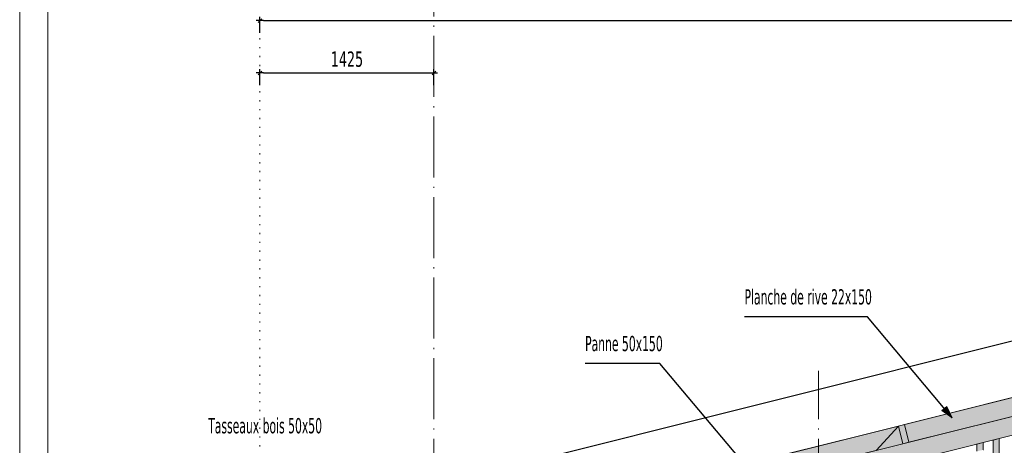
# Model space of a CAD drawing. Header units: millimetres. Extents: x 1567 to 2756, y -116 to 725.
# Tile 11 of 256: x 1567 to 1728, y 233 to 303. Entities that reach past the tile are written whole.
import ezdxf

# ---------------------------------------------------------------- set-up
doc = ezdxf.new("R2010")
doc.units = ezdxf.units.MM
doc.linetypes.add('CADWORK_2', pattern=[1.45, 0.2, -1.25])
doc.linetypes.add('CADWORK_5', pattern=[13.2, 10, -1.5, 0.2, -1.5])
for name, color, linetype in [('Ech.1_1', 7, 'Continuous'), ('Ech.1_100', 7, 'Continuous'), ('Ech.1_50', 7, 'Continuous')]:
    doc.layers.add(name, color=color, linetype=linetype)
doc.styles.add('tahoma-', font='txt', dxfattribs={"height": 1})
doc.styles.add('tahoma-z-r', font='txt', dxfattribs={"width": 0.704918})
doc.dimstyles.new('ISO-25', dxfattribs={"dimtxt": 2.5, "dimasz": 2.5, "dimexe": 1.25, "dimexo": 0.625, "dimtad": 1, "dimtxsty": 'Standard', "dimcen": 2.5, "dimadec": 0, "dimazin": 0, "dimtfac": 1, "dimtmove": 0, "dimatfit": 3, "dimfxl": 1, "dimarcsym": 0})

# ---------------------------------------------------------------- blocks, each defined once
blk = doc.blocks.new('cw-dimension-symbol2')
at = {"color": 0, "linetype": 'Continuous', "lineweight": -2}
for p, q in [((-1, 0), (1, 0)), ((-0.5, -0.5), (0.5, 0.5))]:
    blk.add_line(p, q, dxfattribs=at)
blk = doc.blocks.new('*D71')
at = {"layer": 'Defpoints', "color": 0}
for p in [(1876.89, 287.02), (1877.38, 285.08), (1604.38, 216.83)]:
    blk.add_point(p, dxfattribs=at)
at = {"layer": 'Ech.1_50', "color": 0, "linetype": 'Continuous', "lineweight": -2}
for p, q in [((1877.38, 285.08), (1876.74, 287.6)), ((1604.47, 218.91), (1876.31, 286.87)), ((1604.38, 216.83), (1603.74, 219.35))]:
    blk.add_line(p, q, dxfattribs=at)
at = {"layer": 'Ech.1_50', "color": 0, "lineweight": -2, "xscale": 0.6000000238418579, "yscale": 0.6000000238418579, "zscale": 0.6000000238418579}
for p, rotation in [((1876.89, 287.02), 14.0362434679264), ((1603.89, 218.77), 194.0362434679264)]:
    blk.add_blockref('cw-dimension-symbol2', p, dxfattribs=dict(at, rotation=rotation))
at = {"layer": 'Ech.1_50', "color": 7, "linetype": 'Continuous', "lineweight": 5, "insert": (1739.84, 255.08), "char_height": 2.5, "attachment_point": 5, "rotation": 14.0362, "style": 'tahoma-z-r'}
blk.add_mtext('14070', dxfattribs=at)
blk = doc.blocks.new('*D106')
at = {"layer": 'Defpoints', "color": 0}
for p in [(1870.58, 302.6), (1606.08, 300.6), (1870.58, 300.6)]:
    blk.add_point(p, dxfattribs=at)
at = {"layer": 'Ech.1_50', "color": 0, "linetype": 'Continuous', "lineweight": -2}
for p, q in [((1606.08, 300.6), (1606.08, 303.2)), ((1606.68, 302.6), (1869.98, 302.6)), ((1870.58, 300.6), (1870.58, 303.2))]:
    blk.add_line(p, q, dxfattribs=at)
at = {"layer": 'Ech.1_50', "color": 0, "lineweight": -2, "xscale": 0.6000000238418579, "yscale": 0.6000000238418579, "zscale": 0.6000000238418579, "rotation": 180}
blk.add_blockref('cw-dimension-symbol2', (1606.08, 302.6), dxfattribs=at)
at = {"layer": 'Ech.1_50', "color": 0, "lineweight": -2, "xscale": 0.6000000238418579, "yscale": 0.6000000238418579, "zscale": 0.6000000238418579}
blk.add_blockref('cw-dimension-symbol2', (1870.58, 302.6), dxfattribs=at)
at = {"layer": 'Ech.1_50', "color": 7, "linetype": 'Continuous', "lineweight": 5, "insert": (1738.33, 304.85), "char_height": 2.5, "attachment_point": 5, "style": 'tahoma-z-r'}
blk.add_mtext('13225', dxfattribs=at)
blk = doc.blocks.new('*D115')
at = {"layer": 'Defpoints', "color": 0}
for p in [(1634.58, 294.01), (1606.08, 292.01), (1634.58, 292.01)]:
    blk.add_point(p, dxfattribs=at)
at = {"layer": 'Ech.1_50', "color": 0, "linetype": 'Continuous', "lineweight": -2}
for p, q in [((1606.08, 292.01), (1606.08, 294.61)), ((1606.68, 294.01), (1633.98, 294.01)), ((1634.58, 292.01), (1634.58, 294.61))]:
    blk.add_line(p, q, dxfattribs=at)
at = {"layer": 'Ech.1_50', "color": 0, "lineweight": -2, "xscale": 0.6000000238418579, "yscale": 0.6000000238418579, "zscale": 0.6000000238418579, "rotation": 180}
blk.add_blockref('cw-dimension-symbol2', (1606.08, 294.01), dxfattribs=at)
at = {"layer": 'Ech.1_50', "color": 0, "lineweight": -2, "xscale": 0.6000000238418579, "yscale": 0.6000000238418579, "zscale": 0.6000000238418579}
blk.add_blockref('cw-dimension-symbol2', (1634.58, 294.01), dxfattribs=at)
at = {"layer": 'Ech.1_50', "color": 7, "linetype": 'Continuous', "lineweight": 5, "insert": (1620.33, 296.26), "char_height": 2.5, "attachment_point": 5, "style": 'tahoma-z-r'}
blk.add_mtext('1425', dxfattribs=at)
blk = doc.blocks.new('cw-line-extremity2')
at = {"linetype": 'Continuous', "lineweight": 0}
blk.add_hatch(color=0, dxfattribs=at).paths.add_polyline_path([(0, 0), (2, 0.5), (2, -0.5)])
at = {"color": 0, "linetype": 'Continuous', "lineweight": -2}
for p, q in [((0, 0), (2, 0.5)), ((2, -0.5), (0, 0)), ((2, 0.5), (2, -0.5))]:
    blk.add_line(p, q, dxfattribs=at)

msp = doc.modelspace()

# ---------------------------------------------------------------- hatches: boundary and pattern name
at = {"layer": 'Ech.1_50', "linetype": 'Continuous', "lineweight": 5, "true_color": 0xf7e0b3, "transparency": 33554687}
for points in [[(1712.358, 233.494), (1734.38, 238.999), (1738.018, 243.001), (1711.63, 236.404), (1712.358, 233.494)], [(1710.66, 236.161), (1686.455, 230.11), (1687.182, 227.2), (1707.022, 232.16), (1710.66, 236.161)]]:
    msp.add_hatch(color=254, dxfattribs=at).paths.add_polyline_path(points)
at = {"layer": 'Ech.1_50', "linetype": 'Continuous', "lineweight": 5, "true_color": 0xd4c4b3, "transparency": 33554687}
msp.add_hatch(color=9, dxfattribs=at).paths.add_polyline_path([(1699.078, 227.081), (1731.51, 235.189), (1731.51, 238.282), (1699.078, 230.174), (1699.078, 227.081)])
at = {"layer": 'Ech.1_50', "linetype": 'Continuous', "lineweight": 5, "true_color": 0xf7d1b3, "transparency": 33554687}
msp.add_hatch(color=254, dxfattribs=at).paths.add_polyline_path([(1707.022, 232.16), (1711.387, 233.251), (1710.66, 236.161), (1707.022, 232.16)])
at = {"layer": 'Ech.1_50', "linetype": 'Continuous', "lineweight": 5, "true_color": 0xc1a466, "transparency": 33554687}
msp.add_hatch(color=33, dxfattribs=at).paths.add_polyline_path([(1711.63, 236.404), (1710.66, 236.161), (1711.387, 233.251), (1712.358, 233.494), (1711.63, 236.404)])
at = {"layer": 'Ech.1_50', "linetype": 'Continuous', "lineweight": 5, "true_color": 0xeaddd7, "transparency": 33554687}
for points in [[(1726.178, 210.416), (1727.178, 210.416), (1727.178, 234.106), (1726.178, 233.856), (1726.178, 210.416)], [(1723.528, 210.416), (1724.528, 210.416), (1724.528, 233.444), (1723.528, 233.194), (1723.528, 210.416)]]:
    msp.add_hatch(color=254, dxfattribs=at).paths.add_polyline_path(points)

# ---------------------------------------------------------------- linework, layer by layer
at = {"layer": 'Ech.1_1', "color": 7, "linetype": 'Continuous', "lineweight": 5}
msp.add_lwpolyline([(1566.72, -115.512), (2755.72, -115.512), (2755.72, 725.488), (1566.72, 725.488), (1566.72, -115.512)], close=True, dxfattribs=at)
at = {"layer": 'Ech.1_100', "color": 7, "linetype": 'Continuous', "lineweight": 5}
msp.add_lwpolyline([(1835.058, -108.036), (1571.328, -108.036), (1571.328, 719.38), (1835.058, 719.38), (1835.058, 460.881), (2022.291, 460.881), (2022.291, -108.036), (1835.058, -108.036)], close=True, dxfattribs=at)
at = {"layer": 'Ech.1_50', "color": 5, "linetype": 'Continuous', "lineweight": 5}
msp.add_line((1879.078, 278.266), (1606.078, 210.016), dxfattribs=at)
at = {"layer": 'Ech.1_50', "color": 7, "linetype": 'CADWORK_5', "lineweight": 5}
msp.add_lwpolyline([(1634.578, 118.472), (1634.578, 308.372)], dxfattribs=at)
at = {"layer": 'Ech.1_50', "color": 9, "linetype": 'CADWORK_2', "lineweight": 5, "elevation": 50}
msp.add_lwpolyline([(1606.078, 302.6), (1606.078, 210.016)], dxfattribs=at)
at = {"layer": 'Ech.1_50', "color": 1, "linetype": 'CADWORK_5', "lineweight": 5}
msp.add_lwpolyline([(1697.578, 118.472), (1697.578, 245.222)], dxfattribs=at)
at = {"layer": 'Ech.1_50', "color": 7, "linetype": 'Continuous', "lineweight": 5}
for points in [[(1712.358, 233.494), (1734.38, 238.999), (1738.018, 243.001), (1711.63, 236.404), (1712.358, 233.494)], [(1699.078, 227.081), (1731.51, 235.189), (1731.51, 238.282), (1699.078, 230.174), (1699.078, 227.081)], [(1710.66, 236.161), (1686.455, 230.11), (1687.182, 227.2), (1707.022, 232.16), (1710.66, 236.161)], [(1707.022, 232.16), (1711.387, 233.251), (1710.66, 236.161), (1707.022, 232.16)], [(1711.63, 236.404), (1710.66, 236.161), (1711.387, 233.251), (1712.358, 233.494), (1711.63, 236.404)], [(1726.178, 210.416), (1727.178, 210.416), (1727.178, 234.106), (1726.178, 233.856), (1726.178, 210.416)], [(1723.528, 210.416), (1724.528, 210.416), (1724.528, 233.444), (1723.528, 233.194), (1723.528, 210.416)]]:
    msp.add_lwpolyline(points, close=True, dxfattribs=at)

# ---------------------------------------------------------------- block references
at = {"layer": 'Ech.1_50', "color": 7, "lineweight": 5, "rotation": 129.9871380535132}
msp.add_blockref('cw-line-extremity2', (1719.464, 237.516), dxfattribs=at)

# ---------------------------------------------------------------- texts
at = {"layer": 'Ech.1_50', "linetype": 'Continuous', "char_height": 2.5, "attachment_point": 1, "style": 'tahoma-'}
for s, insert in [('\\C7;\\fTahoma|b0|i0;\\W0.600000;Planche de rive 22x150', (1685.437, 258.576)), ('\\C7;\\fTahoma|b0|i0;\\W0.600000;Panne 50x150', (1659.33, 250.928)), ('\\C7;\\fTahoma|b0|i0;\\W0.600000;Tasseaux bois 50x50', (1597.599, 237.462))]:
    msp.add_mtext(s, dxfattribs=dict(at, insert=insert))

# ---------------------------------------------------------------- dimensions: what is measured, and where the dimension line sits
at = {"layer": 'Ech.1_50', "color": 7, "linetype": 'Continuous', "lineweight": 5}
for base, p1, p2, text, picture, middle in [((1870.578, 302.6), (1606.078, 300.6), (1870.578, 300.6), '13225', '*D106', (1738.328, 304.85)), ((1634.578, 294.008), (1606.078, 292.008), (1634.578, 292.008), '1425', '*D115', (1620.328, 296.258))]:
    dim = msp.add_linear_dim(base=base, p1=p1, p2=p2, angle=0, text=text, dimstyle='ISO-25', override={"dimtxt": 2.5, "dimasz": 0.6, "dimexe": 0.6, "dimexo": 0, "dimgap": 0, "dimdec": 0, "dimlfac": 1, "dimtxsty": 'tahoma-z-r', "dimblk": 'cw-dimension-symbol2', "dimclrt": 7, "dimtmove": 2}, dxfattribs=at)
    dim.commit()
    dim.dimension.update_dxf_attribs({"geometry": picture, "text_midpoint": middle, "dimtype": 161})
dim = msp.add_linear_dim(base=(1876.89, 287.019), p1=(1604.375, 216.829), p2=(1877.375, 285.079), angle=14.03624, text='14070', dimstyle='ISO-25', override={"dimtxt": 2.5, "dimasz": 0.6, "dimexe": 0.6, "dimexo": 0, "dimgap": 0, "dimdec": 0, "dimlfac": 1, "dimtxsty": 'tahoma-z-r', "dimblk": 'cw-dimension-symbol2', "dimclrt": 7, "dimtmove": 2}, dxfattribs=at)
dim.commit()
dim.dimension.update_dxf_attribs({"geometry": '*D71', "text_midpoint": (1739.844, 255.077), "dimtype": 161, "text_rotation": 14.03624})

# ---------------------------------------------------------------- leaders
at = {"layer": 'Ech.1_50', "color": 7, "linetype": 'Continuous', "lineweight": 5, "has_arrowhead": 0}
for points in [[(1719.464, 237.516), (1705.574, 254.076), (1685.437, 254.076)], [(1685.485, 229.868), (1671.595, 246.428), (1659.33, 246.428)]]:
    msp.add_leader(points, dimstyle='ISO-25', dxfattribs=at)

# ---------------------------------------------------------------- next in the draw order: texts
at = {"layer": 'Ech.1_50', "color": 7, "linetype": 'Continuous', "insert": (1708.888, 228.038), "char_height": 2.5, "attachment_point": 1, "rotation": 13.75099, "style": 'tahoma-', "bg_fill": 3, "box_fill_scale": 1.15, "bg_fill_color": 256, "bg_fill_true_color": 13158600, "bg_fill_transparency": 33554687}
msp.add_mtext('\\A1;\\fTahoma|b0|i0;\\W0.600000;\\H2.373400;Arbalétrier 50x150', dxfattribs=at)

doc.saveas('drawing.dxf')
